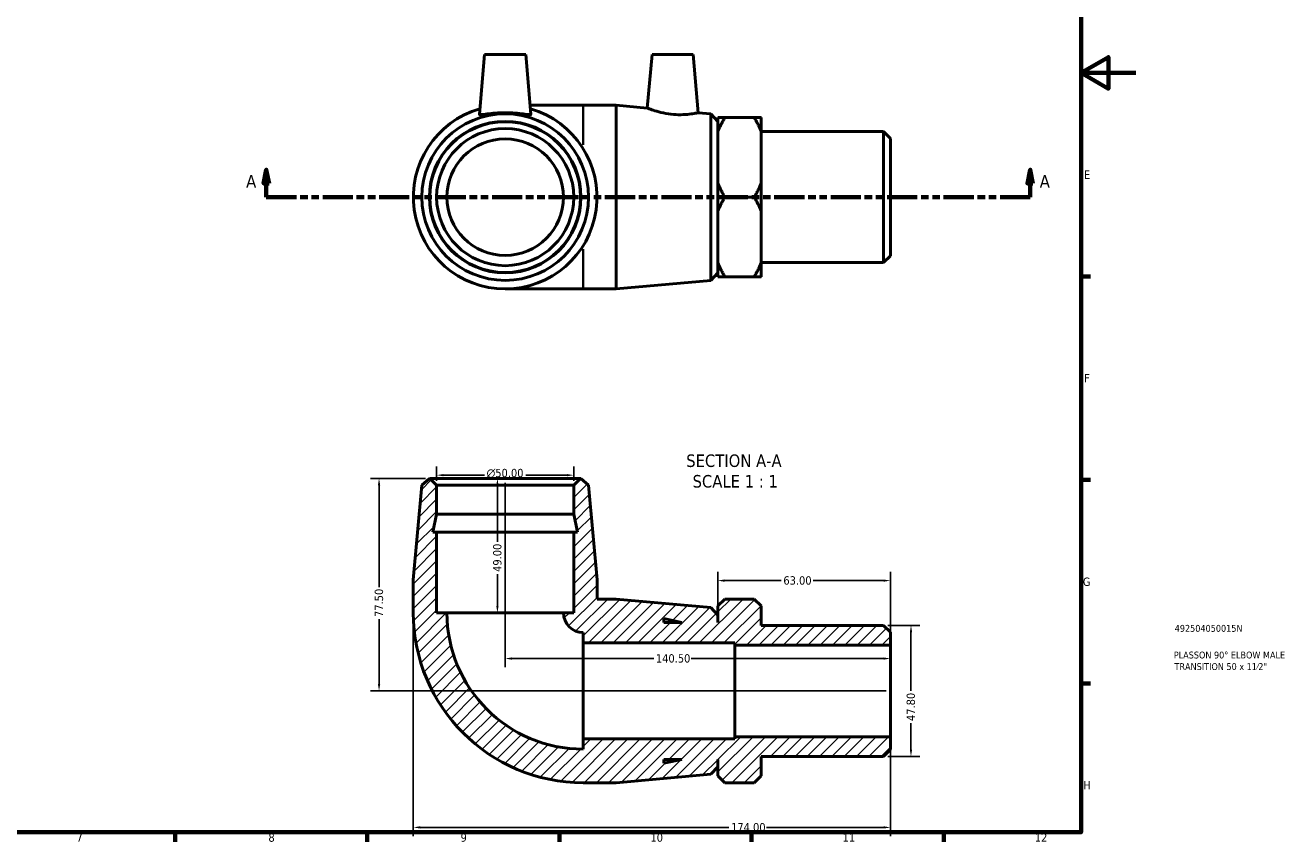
# Model space of a CAD drawing. Header units: millimetres. Extents: x -26 to 897, y -77 to 637.
# Tile 3 of 4: x 436 to 897, y 17 to 314. Entities that reach past the tile are written whole.
import ezdxf

# ---------------------------------------------------------------- set-up
doc = ezdxf.new("R2010")
doc.units = ezdxf.units.MM
doc.linetypes.add('DOUBLE_DASH_CHAIN', pattern=[1.2403, 0.6614, -0.0827, 0.1654, -0.0827, 0.1654, -0.0827])
for name, color, linetype, lineweight in [('Border (ANSI)', 7, 'Continuous', 70), ('Dimension (ANSI)', 7, 'Continuous', 25), ('Hatch (ANSI)', 7, 'Continuous', 18), ('Section Line (ANSI)', 7, 'DOUBLE_DASH_CHAIN', 70), ('Symbol (ANSI)', 7, 'Continuous', 25), ('Title (ISO)', 7, 'Continuous', 50), ('Visible (ANSI)', 7, 'Continuous', 50), ('Visible Narrow (ANSI)', 7, 'Continuous', 35)]:
    doc.layers.add(name, color=color, linetype=linetype, lineweight=lineweight)
doc.styles.add('Label Text (ANSI)', font='tahoma.ttf')
doc.styles.add('Note Text (ANSI)', font='tahoma.ttf')
doc.styles.add('Note Text (ISO)', font='tahoma.ttf')
doc.dimstyles.new('Default - mm (ANSI)', dxfattribs={"dimtxt": 3.048, "dimasz": 2.5, "dimexe": 3.175, "dimexo": 1.6002, "dimgap": 0.8, "dimtad": 0, "dimtoh": 1, "dimrnd": 1e-08, "dimzin": 4, "dimdsep": 46, "dimtxsty": 'Note Text (ANSI)', "dimcen": 0.09, "dimdle": 10, "dimclrd": 256, "dimclre": 256, "dimclrt": 230, "dimadec": 1, "dimazin": 1, "dimtfac": 1, "dimtofl": 0, "dimtmove": 0, "dimatfit": 3, "dimfxl": 1, "dimtolj": 1, "dimtzin": 4, "dimlwd": -1, "dimlwe": -1, "dimarcsym": 0})

# ---------------------------------------------------------------- blocks, each defined once
blk = doc.blocks.new('Borders Default Border')
at = {"layer": 'Border (ANSI)'}
for p, q in [((821, 222.75), (824.45, 222.75)), ((821, 148.5), (824.45, 148.5)), ((821, 74.25), (824.45, 74.25)), ((490.58, 20), (490.58, 16.55)), ((560.67, 20), (560.67, 16.55)), ((630.75, 20), (630.75, 16.55)), ((700.83, 20), (700.83, 16.55)), ((770.92, 20), (770.92, 16.55))]:
    blk.add_line(p, q, dxfattribs=at)
at = {"layer": 'Border (ANSI)', "flags": 128}
for points in [[(20, 20), (20, 574), (821, 574), (821, 20), (20, 20)], [(841, 297), (821, 297), (831, 302.77), (831, 291.23), (821, 297)]]:
    blk.add_lwpolyline(points, dxfattribs=at)
at = {"layer": 'Border (ANSI)', "color": 230, "true_color": 0xff0080, "attachment_point": 7, "style": 'Note Text (ANSI)'}
for s, insert, char_height in [('E', (822.05, 258.35), 3.05), ('F', (822.14, 184.1), 3.05), ('G', (821.66, 109.79), 3.05), ('H', (821.81, 35.6), 3.05), ('7', (454.6, 16.55), 3.05), ('8', (524.63, 16.48), 3.05), ('9', (594.7, 16.49), 3.05), ('10', (663.96, 16.49), 3.048), ('11', (734.04, 16.55), 3.048), ('12', (804.13, 16.55), 3.048)]:
    blk.add_mtext(s, dxfattribs=dict(at, insert=insert, char_height=char_height))
blk = doc.blocks.new('Title Blocks ISO')
at = {"layer": 'Title (ISO)', "color": 232, "true_color": 0xca0064, "style": 'Note Text (ISO)'}
for tag, p in [('PART_NUMBER_001', (34.16, 73.13)), ('DESCRIPTION_001', (33.84, 63.4)), ('DESCRIPTION_002', (34.09, 59.18))]:
    blk.add_attdef(tag, p, '', height=2.5, dxfattribs=at)
blk = doc.blocks.new('2dTransSection0')
at = {"layer": 'Section Line (ANSI)', "linetype": 'Continuous'}
for p, q in [((523.86, 261.68), (522.86, 256.68)), ((523.86, 256.68), (523.86, 261.68)), ((524.86, 256.68), (523.86, 261.68)), ((802.47, 261.68), (801.47, 256.68)), ((802.47, 256.68), (802.47, 261.68)), ((803.47, 256.68), (802.47, 261.68)), ((522.86, 256.68), (524.86, 256.68)), ((523.86, 251.68), (523.86, 256.68)), ((801.47, 256.68), (803.47, 256.68)), ((802.47, 251.68), (802.47, 256.68)), ((523.86, 251.68), (534.85, 251.68)), ((791.48, 251.68), (802.47, 251.68))]:
    blk.add_line(p, q, dxfattribs=at)
at = {"layer": 'Section Line (ANSI)', "linetype": 'DOUBLE_DASH_CHAIN', "ltscale": 16.597679}
blk.add_line((523.86, 251.68), (802.47, 251.68), dxfattribs=at)
at = {"layer": 'Section Line (ANSI)', "linetype": 'Continuous', "flags": 128}
for points in [[(524.86, 256.68), (523.86, 261.68), (522.86, 256.68), (524.86, 256.68)], [(803.47, 256.68), (802.47, 261.68), (801.47, 256.68), (803.47, 256.68)]]:
    blk.add_lwpolyline(points, dxfattribs=at)
at = {"layer": 'Section Line (ANSI)'}
for points in [[(524.86, 256.68), (523.86, 261.68), (522.86, 256.68), (524.86, 256.68)], [(803.47, 256.68), (802.47, 261.68), (801.47, 256.68), (803.47, 256.68)]]:
    blk.add_solid(points, dxfattribs=at)
at = {"layer": 'Section Line (ANSI)', "char_height": 4.57, "attachment_point": 7, "style": 'Label Text (ANSI)'}
for insert in [(516.5, 255.18), (805.94, 255.18)]:
    blk.add_mtext('A', dxfattribs=dict(at, insert=insert))
blk = doc.blocks.new('*D7')
at = {"layer": 'Defpoints', "color": 0, "transparency": 16777216}
for p in [(585.98, 150.26), (585.98, 146.56), (635.98, 146.56)]:
    blk.add_point(p, dxfattribs=at)
at = {"layer": 'Dimension (ANSI)', "transparency": 16777216}
for p, q in [((585.98, 148.16), (585.98, 153.44)), ((635.98, 148.16), (635.98, 153.44)), ((588.48, 150.26), (603.4, 150.26)), ((633.48, 150.26), (618.55, 150.26))]:
    blk.add_line(p, q, dxfattribs=at)
for points in [[(588.48, 150.68), (588.48, 149.85), (585.98, 150.26)], [(633.48, 150.68), (633.48, 149.85), (635.98, 150.26)]]:
    blk.add_solid(points, dxfattribs=at)
at = {"layer": 'Dimension (ANSI)', "color": 230, "true_color": 0xff0080, "transparency": 16777216, "insert": (604.2, 152.56), "char_height": 3.048, "attachment_point": 1, "style": 'Note Text (ANSI)'}
blk.add_mtext('\\A1;\\fAIGDT|b0|i0;\\H3.0480;\\ln\\fTahoma|b0|i0;\\H3.0480;50.00', dxfattribs=at)
blk = doc.blocks.new('*D8')
at = {"layer": 'Defpoints', "color": 0, "transparency": 16777216}
for p in [(583.48, 149.06), (564.98, 71.56), (751.48, 71.56)]:
    blk.add_point(p, dxfattribs=at)
at = {"layer": 'Dimension (ANSI)', "transparency": 16777216}
for p, q in [((581.88, 149.06), (561.81, 149.06)), ((564.98, 146.56), (564.98, 109.38)), ((564.98, 74.06), (564.98, 97.73)), ((749.88, 71.56), (561.81, 71.56))]:
    blk.add_line(p, q, dxfattribs=at)
for points in [[(564.56, 146.56), (565.4, 146.56), (564.98, 149.06)], [(564.56, 74.06), (565.4, 74.06), (564.98, 71.56)]]:
    blk.add_solid(points, dxfattribs=at)
at = {"layer": 'Dimension (ANSI)', "color": 230, "true_color": 0xff0080, "transparency": 16777216, "insert": (563.39, 98.53), "char_height": 3.048, "attachment_point": 1, "rotation": 90, "style": 'Note Text (ANSI)'}
blk.add_mtext('\\A1;77.50', dxfattribs=at)
blk = doc.blocks.new('*D9')
at = {"layer": 'Defpoints', "color": 0, "transparency": 16777216}
for p in [(577.48, 100.06), (751.48, 54.83), (751.48, 21.76)]:
    blk.add_point(p, dxfattribs=at)
at = {"layer": 'Dimension (ANSI)', "transparency": 16777216}
for p, q in [((577.48, 98.46), (577.48, 18.59)), ((751.48, 53.23), (751.48, 18.59)), ((579.98, 21.76), (692.57, 21.76)), ((748.98, 21.76), (706.25, 21.76))]:
    blk.add_line(p, q, dxfattribs=at)
for points in [[(579.98, 22.18), (579.98, 21.35), (577.48, 21.76)], [(748.98, 22.18), (748.98, 21.35), (751.48, 21.76)]]:
    blk.add_solid(points, dxfattribs=at)
at = {"layer": 'Dimension (ANSI)', "color": 230, "true_color": 0xff0080, "transparency": 16777216, "insert": (693.37, 23.35), "char_height": 3.048, "attachment_point": 1, "style": 'Note Text (ANSI)'}
blk.add_mtext('\\A1;174.00', dxfattribs=at)
blk = doc.blocks.new('*D10')
at = {"layer": 'Defpoints', "color": 0, "transparency": 16777216}
for p in [(748.98, 95.46), (748.98, 47.66), (758.98, 47.66)]:
    blk.add_point(p, dxfattribs=at)
at = {"layer": 'Dimension (ANSI)', "transparency": 16777216}
for p, q in [((750.58, 95.46), (762.16, 95.46)), ((758.98, 92.96), (758.98, 71.54)), ((758.98, 50.16), (758.98, 59.77)), ((750.58, 47.66), (762.16, 47.66))]:
    blk.add_line(p, q, dxfattribs=at)
for points in [[(758.56, 92.96), (759.4, 92.96), (758.98, 95.46)], [(758.56, 50.16), (759.4, 50.16), (758.98, 47.66)]]:
    blk.add_solid(points, dxfattribs=at)
at = {"layer": 'Dimension (ANSI)', "color": 230, "true_color": 0xff0080, "transparency": 16777216, "insert": (757.39, 60.57), "char_height": 3.048, "attachment_point": 1, "rotation": 90, "style": 'Note Text (ANSI)'}
blk.add_mtext('\\A1;47.80', dxfattribs=at)
blk = doc.blocks.new('*D11')
at = {"layer": 'Defpoints', "color": 0, "transparency": 16777216}
for p in [(610.98, 149.06), (608.15, 100.06), (610.98, 100.06)]:
    blk.add_point(p, dxfattribs=at)
at = {"layer": 'Dimension (ANSI)', "transparency": 16777216}
for p, q in [((608.15, 146.56), (608.15, 125.94)), ((608.15, 102.56), (608.15, 114.17))]:
    blk.add_line(p, q, dxfattribs=at)
for points in [[(607.73, 146.56), (608.56, 146.56), (608.15, 149.06)], [(607.73, 102.56), (608.56, 102.56), (608.15, 100.06)]]:
    blk.add_solid(points, dxfattribs=at)
at = {"layer": 'Dimension (ANSI)', "color": 230, "true_color": 0xff0080, "transparency": 16777216, "insert": (606.56, 114.97), "char_height": 3.048, "attachment_point": 1, "rotation": 90, "style": 'Note Text (ANSI)'}
blk.add_mtext('\\A1;49.00', dxfattribs=at)
blk = doc.blocks.new('*D12')
at = {"layer": 'Defpoints', "color": 0, "transparency": 16777216}
for p in [(688.48, 111.79), (688.48, 99.21), (751.48, 88.29)]:
    blk.add_point(p, dxfattribs=at)
at = {"layer": 'Dimension (ANSI)', "transparency": 16777216}
for p, q in [((688.48, 100.81), (688.48, 114.96)), ((690.98, 111.79), (711.64, 111.79)), ((748.98, 111.79), (723.32, 111.79)), ((751.48, 89.89), (751.48, 114.96))]:
    blk.add_line(p, q, dxfattribs=at)
for points in [[(690.98, 112.2), (690.98, 111.37), (688.48, 111.79)], [(748.98, 112.2), (748.98, 111.37), (751.48, 111.79)]]:
    blk.add_solid(points, dxfattribs=at)
at = {"layer": 'Dimension (ANSI)', "color": 230, "true_color": 0xff0080, "transparency": 16777216, "insert": (712.44, 113.38), "char_height": 3.048, "attachment_point": 1, "style": 'Note Text (ANSI)'}
blk.add_mtext('\\A1;63.00', dxfattribs=at)
blk = doc.blocks.new('*D13')
at = {"layer": 'Defpoints', "color": 0, "transparency": 16777216}
for p in [(610.98, 149.06), (610.98, 83.36), (751.48, 71.56)]:
    blk.add_point(p, dxfattribs=at)
at = {"layer": 'Dimension (ANSI)', "transparency": 16777216}
for p, q in [((610.98, 147.46), (610.98, 80.18)), ((613.48, 83.36), (665.14, 83.36)), ((748.98, 83.36), (678.82, 83.36))]:
    blk.add_line(p, q, dxfattribs=at)
for points in [[(613.48, 83.78), (613.48, 82.94), (610.98, 83.36)], [(748.98, 83.78), (748.98, 82.94), (751.48, 83.36)]]:
    blk.add_solid(points, dxfattribs=at)
at = {"layer": 'Dimension (ANSI)', "color": 230, "true_color": 0xff0080, "transparency": 16777216, "insert": (665.94, 84.95), "char_height": 3.048, "attachment_point": 1, "style": 'Note Text (ANSI)'}
blk.add_mtext('\\A1;140.50', dxfattribs=at)

msp = doc.modelspace()

# ---------------------------------------------------------------- hatches: boundary and pattern name
at = {"layer": 'Hatch (ANSI)'}
h = msp.add_hatch(dxfattribs=at)
h.set_pattern_fill('ANSI31', color=256, scale=25.4, style=0)
h.set_pattern_definition([(45, (0, 0), (-2.245064, 2.245064), [])])
edge = h.paths.add_edge_path()
edge.add_line((635.98, 129.457), (635.98, 100.057))
edge.add_line((635.98, 100.057), (632.23, 100.057))
edge.add_ellipse((639.48, 100.057), major_axis=(-7.25, 0), ratio=1, start_angle=0, end_angle=90)
edge.add_line((639.48, 92.807), (639.48, 89.057))
edge.add_line((639.48, 89.057), (694.78, 89.057))
edge.add_line((694.78, 89.057), (694.78, 88.288))
edge.add_line((694.78, 88.288), (751.48, 88.288))
edge.add_line((751.48, 88.288), (751.48, 92.959))
edge.add_line((751.48, 92.959), (748.98, 95.459))
edge.add_line((748.98, 95.459), (704.33, 95.459))
edge.add_line((704.33, 95.459), (704.33, 102.557))
edge.add_line((704.33, 102.557), (701.83, 105.057))
edge.add_line((701.83, 105.057), (691.08, 105.057))
edge.add_line((691.08, 105.057), (688.58, 102.557))
edge.add_line((688.58, 102.557), (688.58, 96.557))
edge.add_line((688.58, 96.557), (688.48, 96.557))
edge.add_line((688.48, 96.557), (688.48, 99.207))
edge.add_line((688.48, 99.207), (685.99, 101.933))
edge.add_line((685.99, 101.933), (651.48, 105.057))
edge.add_line((651.48, 105.057), (644.48, 105.057))
edge.add_line((644.48, 105.057), (644.48, 112.057))
edge.add_line((644.48, 112.057), (641.356, 146.567))
edge.add_line((641.356, 146.567), (638.63, 149.057))
edge.add_line((638.63, 149.057), (638.48, 149.057))
edge.add_line((638.48, 149.057), (635.98, 146.557))
edge.add_line((635.98, 146.557), (635.98, 135.991))
edge.add_line((635.98, 135.991), (637.369, 129.457))
edge.add_line((637.369, 129.457), (635.98, 129.457))
h.paths.add_polyline_path([(668.88, 97.946), (675.414, 96.557), (668.88, 96.557)], flags=0)
edge = h.paths.add_edge_path()
edge.add_ellipse((639.48, 100.057), major_axis=(-62, 0), ratio=1, start_angle=0, end_angle=90)
edge.add_line((639.48, 38.057), (651.48, 38.057))
edge.add_line((651.48, 38.057), (685.99, 41.182))
edge.add_line((685.99, 41.182), (688.48, 43.907))
edge.add_line((688.48, 43.907), (688.48, 46.557))
edge.add_line((688.48, 46.557), (688.58, 46.557))
edge.add_line((688.58, 46.557), (688.58, 40.557))
edge.add_line((688.58, 40.557), (691.08, 38.057))
edge.add_line((691.08, 38.057), (701.83, 38.057))
edge.add_line((701.83, 38.057), (704.33, 40.557))
edge.add_line((704.33, 40.557), (704.33, 47.656))
edge.add_line((704.33, 47.656), (748.98, 47.656))
edge.add_line((748.98, 47.656), (751.48, 50.156))
edge.add_line((751.48, 50.156), (751.48, 54.826))
edge.add_line((751.48, 54.826), (694.78, 54.826))
edge.add_line((694.78, 54.826), (694.78, 54.057))
edge.add_line((694.78, 54.057), (639.48, 54.057))
edge.add_line((639.48, 54.057), (639.48, 50.307))
edge.add_ellipse((639.48, 100.057), major_axis=(0, -49.75), ratio=1, start_angle=270, end_angle=360, ccw=False)
edge.add_line((589.73, 100.057), (585.98, 100.057))
edge.add_line((585.98, 100.057), (585.98, 129.457))
edge.add_line((585.98, 129.457), (584.592, 129.457))
edge.add_line((584.592, 129.457), (585.98, 135.991))
edge.add_line((585.98, 135.991), (585.98, 146.557))
edge.add_line((585.98, 146.557), (583.48, 149.057))
edge.add_line((583.48, 149.057), (583.33, 149.057))
edge.add_line((583.33, 149.057), (580.605, 146.567))
edge.add_line((580.605, 146.567), (577.48, 112.057))
edge.add_line((577.48, 112.057), (577.48, 100.057))
h.paths.add_polyline_path([(675.414, 46.557), (668.88, 45.169), (668.88, 46.557)], flags=0)

# ---------------------------------------------------------------- linework, layer by layer
at = {"layer": 'Visible (ANSI)'}
for p, q in [((603.48, 303.677), (601.574, 281.886)), ((603.48, 303.677), (618.48, 303.677)), ((618.48, 303.677), (620.387, 281.886)), ((664.53, 303.677), (662.822, 284.15)), ((664.53, 303.677), (679.53, 303.677)), ((679.53, 303.677), (681.386, 282.47)), ((639.48, 285.177), (620.099, 285.177)), ((651.48, 285.177), (639.48, 285.177)), ((651.48, 285.177), (651.48, 218.177)), ((662.822, 284.15), (651.48, 285.177)), ((685.99, 282.053), (681.386, 282.47)), ((685.99, 221.302), (685.99, 282.053)), ((688.48, 279.327), (685.99, 282.053)), ((688.48, 279.327), (688.48, 224.027)), ((688.58, 275.643), (688.58, 280.689)), ((691.08, 280.689), (701.83, 280.689)), ((704.33, 280.689), (704.33, 275.643)), ((688.58, 276.677), (688.48, 276.677)), ((688.58, 256.724), (688.58, 275.643)), ((704.33, 275.643), (704.33, 256.724)), ((748.98, 275.579), (704.33, 275.579)), ((748.98, 227.776), (748.98, 275.579)), ((751.48, 273.079), (748.98, 275.579)), ((751.48, 273.079), (751.48, 230.276)), ((688.58, 246.631), (688.58, 256.724)), ((704.33, 256.724), (704.33, 246.631)), ((691.08, 251.677), (701.83, 251.677)), ((688.58, 227.712), (688.58, 246.631)), ((704.33, 246.631), (704.33, 227.712)), ((688.58, 226.677), (688.48, 226.677)), ((688.58, 222.666), (688.58, 227.712)), ((748.98, 227.776), (704.33, 227.776)), ((704.33, 227.712), (704.33, 222.666)), ((751.48, 230.276), (748.98, 227.776)), ((688.48, 224.027), (685.99, 221.302)), ((691.08, 222.666), (701.83, 222.666)), ((610.98, 218.177), (639.48, 218.177)), ((651.48, 218.177), (639.48, 218.177)), ((685.99, 221.302), (651.48, 218.177)), ((583.33, 149.057), (580.605, 146.567)), ((583.48, 149.057), (583.33, 149.057)), ((585.98, 146.557), (583.48, 149.057)), ((638.48, 149.057), (583.48, 149.057)), ((638.48, 149.057), (635.98, 146.557)), ((638.63, 149.057), (638.48, 149.057)), ((641.356, 146.567), (638.63, 149.057)), ((580.605, 146.567), (577.48, 112.057)), ((585.98, 135.991), (585.98, 146.557)), ((585.98, 146.557), (635.98, 146.557)), ((635.98, 146.557), (635.98, 135.991)), ((644.48, 112.057), (641.356, 146.567)), ((584.592, 129.457), (585.98, 135.991)), ((585.98, 135.991), (635.98, 135.991)), ((635.98, 135.991), (637.369, 129.457)), ((585.98, 129.457), (584.592, 129.457)), ((585.98, 100.057), (585.98, 129.457)), ((585.98, 129.457), (635.98, 129.457)), ((635.98, 129.457), (635.98, 100.057)), ((637.369, 129.457), (635.98, 129.457)), ((577.48, 112.057), (577.48, 100.057)), ((644.48, 105.057), (644.48, 112.057)), ((651.48, 105.057), (644.48, 105.057)), ((685.99, 101.933), (651.48, 105.057)), ((688.48, 99.207), (685.99, 101.933)), ((691.08, 105.057), (688.58, 102.557)), ((688.58, 102.557), (688.58, 96.557)), ((691.08, 105.057), (701.83, 105.057)), ((704.33, 102.557), (701.83, 105.057)), ((704.33, 95.459), (704.33, 102.557)), ((589.73, 100.057), (585.98, 100.057)), ((589.73, 100.057), (632.23, 100.057)), ((635.98, 100.057), (632.23, 100.057)), ((668.88, 97.946), (675.414, 96.557)), ((668.88, 96.557), (668.88, 97.946)), ((688.48, 96.557), (688.48, 99.207)), ((639.48, 92.807), (639.48, 89.057)), ((675.414, 96.557), (668.88, 96.557)), ((688.58, 96.557), (688.48, 96.557)), ((748.98, 95.459), (704.33, 95.459)), ((751.48, 92.959), (748.98, 95.459)), ((751.48, 88.288), (751.48, 92.959)), ((639.48, 89.057), (694.78, 89.057)), ((639.48, 89.057), (639.48, 54.057)), ((694.78, 89.057), (694.78, 88.288)), ((694.78, 88.288), (751.48, 88.288)), ((694.78, 88.288), (694.78, 54.826)), ((751.48, 88.288), (751.48, 54.826)), ((694.78, 54.057), (639.48, 54.057)), ((639.48, 54.057), (639.48, 50.307)), ((751.48, 54.826), (694.78, 54.826)), ((694.78, 54.826), (694.78, 54.057)), ((751.48, 50.156), (751.48, 54.826)), ((675.414, 46.557), (668.88, 45.169)), ((668.88, 45.169), (668.88, 46.557)), ((668.88, 46.557), (675.414, 46.557)), ((688.48, 43.907), (688.48, 46.557)), ((688.48, 46.557), (688.58, 46.557)), ((688.58, 46.557), (688.58, 40.557)), ((704.33, 40.557), (704.33, 47.656)), ((704.33, 47.656), (748.98, 47.656)), ((748.98, 47.656), (751.48, 50.156)), ((685.99, 41.182), (688.48, 43.907)), ((639.48, 38.057), (651.48, 38.057)), ((651.48, 38.057), (685.99, 41.182)), ((688.58, 40.557), (691.08, 38.057)), ((701.83, 38.057), (691.08, 38.057)), ((701.83, 38.057), (704.33, 40.557))]:
    msp.add_line(p, q, dxfattribs=at)
for radius in [30.375, 27.65, 27.5, 25, 21.25]:
    msp.add_circle((610.98, 251.677), radius, dxfattribs=at)
for centre, radius, start, end in [((610.98, 251.677), 33.5, 105.99676, 74.00324), ((639.48, 100.057), 62, 180, 270), ((639.48, 100.057), 49.75, 180, 270), ((639.48, 100.057), 7.25, 180, 270)]:
    msp.add_arc(centre, radius, start, end, dxfattribs=at)
for points, knots in [([(620.384, 281.856), (620.353, 281.757), (620.09, 281.726), (619.097, 281.8), (618.367, 281.901), (616.706, 282.113), (615.66, 282.238), (613.377, 282.418), (612.14, 282.47), (609.821, 282.47), (608.584, 282.418), (606.301, 282.238), (605.254, 282.113), (603.594, 281.901), (602.863, 281.8), (601.87, 281.726), (601.608, 281.757), (601.574, 281.866), (601.573, 281.876), (601.574, 281.886)], [0, 0, 0, 0, 0.345576, 0.345576, 0.691152, 0.691152, 1.0390145, 1.0390145, 1.3868771, 1.3868771, 1.7347396, 1.7347396, 2.0826021, 2.0826021, 2.4281781, 2.4281781, 2.7737541, 2.7737541, 2.8061752, 2.8061752, 2.8061752, 2.8061752]), ([(681.386, 282.47), (681.386, 282.47), (681.161, 282.418), (680.247, 282.238), (679.557, 282.113), (677.964, 281.901), (676.953, 281.8), (674.722, 281.726), (673.502, 281.757), (671.136, 281.962), (669.847, 282.157), (667.489, 282.65), (666.419, 282.943), (664.747, 283.453), (664.025, 283.706), (663.062, 284.056), (662.822, 284.15), (662.822, 284.15)], [1.3868771, 1.3868771, 1.3868771, 1.3868771, 1.7347396, 1.7347396, 2.0826021, 2.0826021, 2.4281781, 2.4281781, 2.7737541, 2.7737541, 3.1408027, 3.1408027, 3.5078513, 3.5078513, 3.8676189, 3.8676189, 4.2273864, 4.2273864, 4.2273864, 4.2273864])]:
    msp.add_open_spline(points, degree=3, knots=knots, dxfattribs=at)
msp.add_open_spline([(620.387, 281.886), (620.388, 281.876), (620.387, 281.866), (620.384, 281.856)], degree=3, dxfattribs=at)
for points in [[(688.58, 275.643), (689.567, 278.068), (691.08, 280.689)], [(691.08, 280.689), (689.567, 280.689), (688.58, 280.689)], [(701.83, 280.689), (703.344, 278.068), (704.33, 275.643)], [(704.33, 280.689), (703.344, 280.689), (701.83, 280.689)], [(691.08, 251.677), (689.567, 254.298), (688.58, 256.724)], [(704.33, 256.724), (703.344, 254.298), (701.83, 251.677)], [(688.58, 246.631), (689.567, 249.056), (691.08, 251.677)], [(701.83, 251.677), (703.344, 249.056), (704.33, 246.631)], [(691.08, 222.666), (689.567, 225.286), (688.58, 227.712)], [(704.33, 227.712), (703.344, 225.286), (701.83, 222.666)], [(688.58, 222.666), (689.567, 222.666), (691.08, 222.666)], [(701.83, 222.666), (703.344, 222.666), (704.33, 222.666)]]:
    msp.add_rational_spline(points, [1, 1.00410586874, 1], degree=2, dxfattribs=at)
at = {"layer": 'Visible Narrow (ANSI)'}
for p, q in [((639.48, 285.134), (639.48, 270.711)), ((639.48, 232.644), (639.48, 218.221))]:
    msp.add_line(p, q, dxfattribs=at)

# ---------------------------------------------------------------- block references
msp.add_blockref('Borders Default Border', (0, 0))
msp.add_blockref('Title Blocks ISO', (821, 20)).add_auto_attribs({'PART_NUMBER_001': '492504050015N', 'DESCRIPTION_001': 'PLASSON 90° ELBOW MALE', 'DESCRIPTION_002': 'TRANSITION 50 x 11⁄2"'})
at = {"layer": 'Section Line (ANSI)'}
msp.add_blockref('2dTransSection0', (0, 0), dxfattribs=at)

# ---------------------------------------------------------------- texts
at = {"layer": 'Symbol (ANSI)', "char_height": 4.572, "attachment_point": 7, "style": 'Label Text (ANSI)'}
for s, insert in [('SECTION A-A', (677.005, 153.164)), ('SCALE 1 : 1', (679.325, 145.651))]:
    msp.add_mtext(s, dxfattribs=dict(at, insert=insert))

# ---------------------------------------------------------------- dimensions: what is measured, and where the dimension line sits
at = {"layer": 'Dimension (ANSI)'}
dim = msp.add_linear_dim(base=(585.98, 150.262), p1=(635.98, 146.557), p2=(585.98, 146.557), angle=180, text='\\fAIGDT|b0|i0;\\H3.0480;\\ln\\fTahoma|b0|i0;\\H3.0480;<>', dimstyle='Default - mm (ANSI)', override={"dimtoh": 0, "dimdec": 2, "dimtp": 0, "dimtm": 0, "dimtdec": 2, "dimatfit": 1}, dxfattribs=at)
dim.commit()
dim.dimension.update_dxf_attribs({"geometry": '*D7', "text_midpoint": (610.976, 150.262), "dimtype": 160})
for base, p1, p2, angle, override, picture, middle in [((564.98, 71.557), (583.48, 149.057), (751.48, 71.557), 90, {"dimtoh": 0, "dimdec": 2, "dimtp": 0, "dimtm": 0, "dimtdec": 2, "dimatfit": 1}, '*D8', (564.98, 103.557)), ((608.147, 100.057), (610.98, 149.057), (610.98, 100.057), 270, {"dimtoh": 0, "dimdec": 2, "dimse1": 1, "dimse2": 1, "dimtp": 0, "dimtm": 0, "dimtdec": 2, "dimatfit": 1}, '*D11', (608.147, 120.057)), ((758.98, 47.656), (748.98, 95.459), (748.98, 47.656), 90, {"dimtoh": 0, "dimdec": 2, "dimtp": 0, "dimtm": 0, "dimtdec": 2, "dimatfit": 1}, '*D10', (758.98, 65.652))]:
    dim = msp.add_linear_dim(base=base, p1=p1, p2=p2, angle=angle, dimstyle='Default - mm (ANSI)', override=override, dxfattribs=at)
    dim.commit()
    dim.dimension.update_dxf_attribs({"geometry": picture, "text_midpoint": middle, "dimtype": 160})
for base, p1, p2, override, picture, middle in [((610.98, 83.36), (751.48, 71.557), (610.98, 149.057), {"dimtoh": 0, "dimdec": 2, "dimse1": 1, "dimtp": 0, "dimtm": 0, "dimtdec": 2, "dimatfit": 1}, '*D13', (671.98, 83.36)), ((688.48, 111.788), (751.48, 88.288), (688.48, 99.207), {"dimtoh": 0, "dimdec": 2, "dimtp": 0, "dimtm": 0, "dimtdec": 2, "dimatfit": 1}, '*D12', (717.48, 111.788)), ((751.48, 21.763), (577.48, 100.057), (751.48, 54.826), {"dimtoh": 0, "dimdec": 2, "dimtp": 0, "dimtm": 0, "dimtdec": 2, "dimatfit": 1}, '*D9', (699.414, 21.763))]:
    dim = msp.add_linear_dim(base=base, p1=p1, p2=p2, dimstyle='Default - mm (ANSI)', override=override, dxfattribs=at)
    dim.commit()
    dim.dimension.update_dxf_attribs({"geometry": picture, "text_midpoint": middle, "dimtype": 160})

doc.saveas('drawing.dxf')
